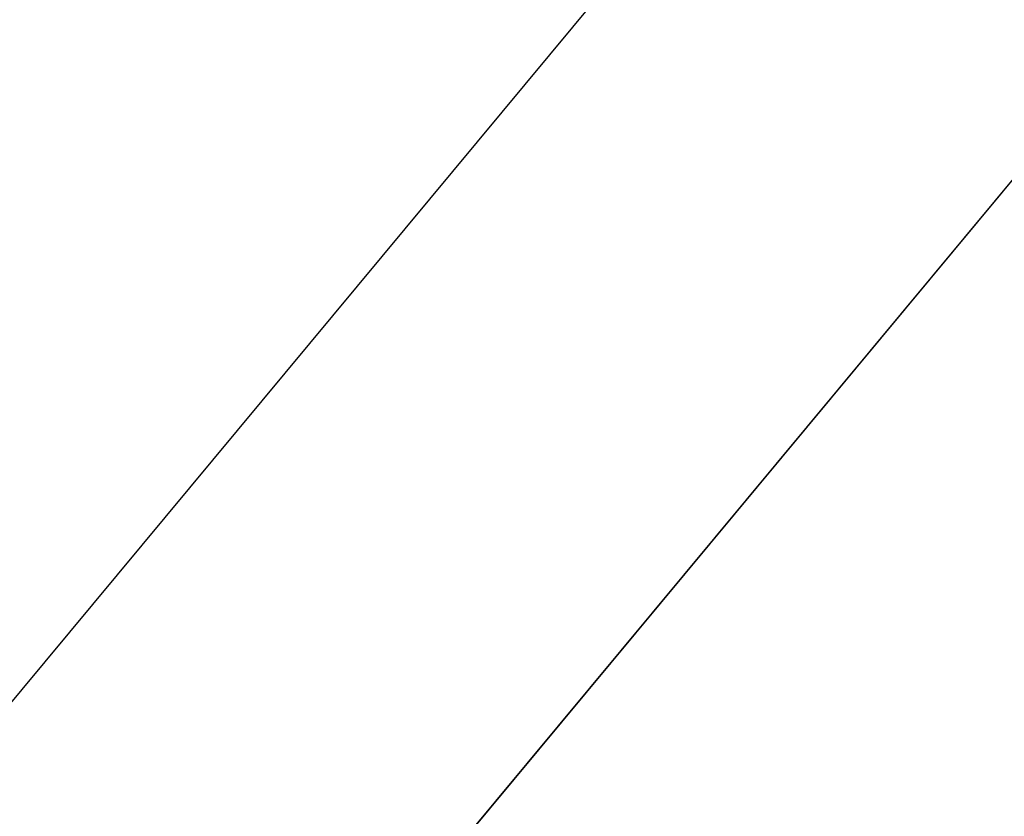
# Model space of a CAD drawing. Header units: millimetres. Extents: x -225 to 225, y 20 to 511.
# Tile 159 of 256: x -195.364 to -195.033, y 41 to 41.268. Entities that reach past the tile are written whole.
import ezdxf

# ---------------------------------------------------------------- set-up
doc = ezdxf.new("R2010")
doc.units = ezdxf.units.MM
doc.layers.add('SISTA 05_tapissée', color=7, linetype='Continuous', true_color=0xffffff)

msp = doc.modelspace()

# ---------------------------------------------------------------- linework, layer by layer
at = {"layer": 'SISTA 05_tapissée', "color": 7, "true_color": 0xffffff}
for p, q in [((-196.58645, 39.34138, 760.49809), (-183.90362, 54.60378, 760.49809)), ((-196.58643, 39.34141, 760.50755), (-183.91569, 54.58925, 760.50755)), ((-197.76043, 38.15776, 774.85355), (-194.79014, 41.73218, 774.85355)), ((-194.67751, 41.63859, 774.5), (-197.6478, 38.06416, 774.5)), ((-197.6478, 38.06416, 774.5), (-194.732, 41.57301, 774.5))]:
    msp.add_line(p, q, dxfattribs=at)

doc.saveas('drawing.dxf')
